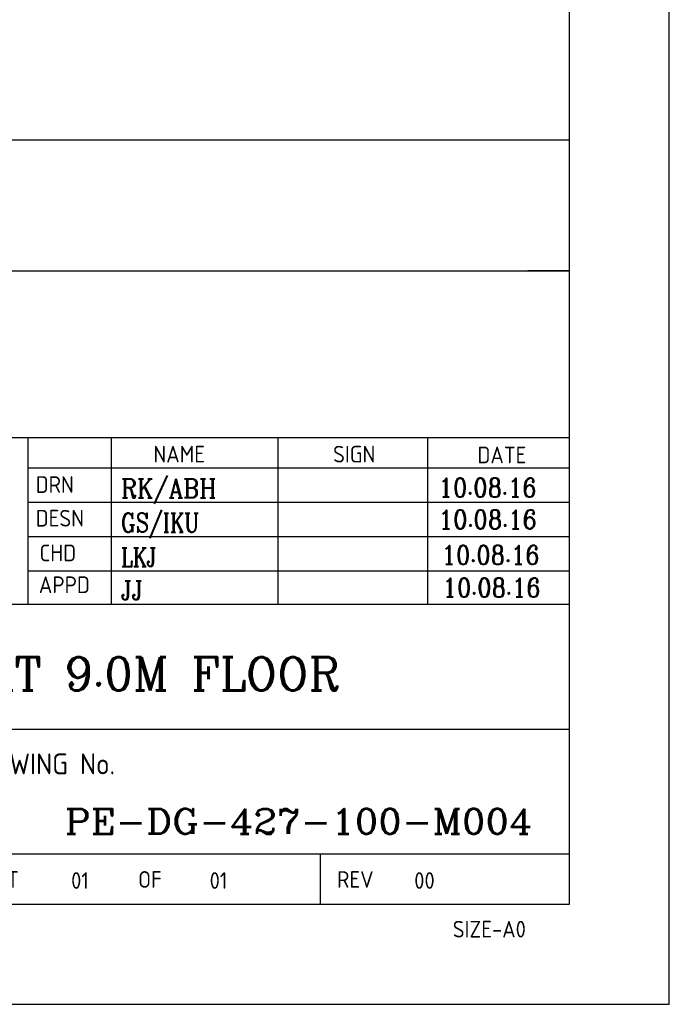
# Model space of a CAD drawing. Extents: x 18893 to 3351893, y -610358 to 406739.
# Tile 19 of 256: x 205674 to 217374, y 54937 to 72659. Entities that reach past the tile are written whole.
import ezdxf
from ezdxf.enums import TextEntityAlignment as Align

# ---------------------------------------------------------------- set-up
doc = ezdxf.new("R2010")
doc.units = 0
doc.header["$LTSCALE"] = 800
doc.header["$MEASUREMENT"] = 0
doc.linetypes.add('CONTINOUS', pattern=[0])
doc.layers.get('0').update_dxf_attribs({"linetype": 'CONTINUOUS'})
doc.layers.add('FORMAT', color=7, linetype='CONTINUOUS')
doc.layers.add('TEXT', color=3, linetype='CONTINUOUS', lineweight=15)
doc.styles.add('COMPLEX', font='complex')
doc.styles.add('ROMANC', font='romanc')
doc.styles.get("Standard").update_dxf_attribs({"font": 'ISO9'})

# ---------------------------------------------------------------- blocks, each defined once
blk = doc.blocks.new('A$C731D3036')
for p, q in [((-593.64, 230.66), (-26.68, 230.66)), ((-593.64, 195.66), (-26.68, 195.66)), ((-26.68, 195.66), (-37.8, 195.66)), ((-593.64, 151.19), (-26.68, 151.19)), ((-171.15, 106.76), (-171.15, 151.19)), ((-148.92, 106.76), (-148.92, 151.19)), ((-104.45, 106.76), (-104.45, 151.19)), ((-64.43, 106.76), (-64.43, 151.19)), ((-171.15, 143.12), (-26.68, 143.12)), ((-171.15, 133.95), (-26.68, 133.95)), ((-171.15, 124.78), (-26.68, 124.78)), ((-171.15, 115.6), (-26.68, 115.6)), ((-749.28, 106.72), (-26.68, 106.72)), ((-438, 73.37), (-26.68, 73.37)), ((-26.68, 40.02), (-193.43, 40.02)), ((-93.19, 40.02), (-93.19, 26.74))]:
    blk.add_line(p, q)
for points in [[(0, 1869.86), (-2643.59, 1869.86), (-2643.59, 0), (0, 0)], [(-26.68, 1843.18), (-2616.91, 1843.18), (-2616.91, 26.68), (-26.68, 26.68)]]:
    blk.add_lwpolyline(points, close=True)
for s, height, p in [('NAME', 4.447, (-137.73, 144.55)), ('SIGN', 4.447, (-89.75, 144.55)), ('DATE', 4.447, (-51.21, 144.33)), ('DRN', 4.447, (-169.13, 136.44)), ('DESN', 4.447, (-169.13, 127.46)), ('CHD', 4.447, (-168.12, 118.2)), ('APPD', 4.447, (-168.3, 109.7)), ('DRAWING No.', 5.5584, (-189.13, 61.36)), ('SHEET', 4.447, (-189.13, 31.08)), ('01', 4.447, (-159.69, 30.8)), ('OF', 4.447, (-141.79, 31.08)), ('01', 4.447, (-122.71, 30.8)), ('REV', 4.447, (-88.7, 31.08)), ('SIZE-A0', 4.447, (-57.81, 17.82))]:
    blk.add_text(s, height=height).set_placement(p)

msp = doc.modelspace()

# ---------------------------------------------------------------- block references
at = {"color": 1, "linetype": 'CONTINOUS', "lineweight": 15, "xscale": 67.46500254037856, "yscale": 67.46500254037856, "zscale": 67.46500254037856}
msp.add_blockref('A$C731D3036', (217374.11, 54937.17), dxfattribs=at)

# ---------------------------------------------------------------- texts
msp.add_text('00', height=300).set_placement((212779.67, 57015.19))
at = {"layer": 'FORMAT', "color": 4, "style": 'ROMANC'}
for s, width, p in [('RK/ABH', 0.9, (207498.98, 64055.99)), ('GS/IKU', 0.8, (207498.98, 63437.24)), ('LKJ', 0.8, (207498.98, 62818.49)), ('JJ', 0.9, (207498.98, 62219.25))]:
    msp.add_text(s, height=337.5, dxfattribs=dict(at, width=width)).set_placement(p)
at = {"layer": 'FORMAT', "color": 4}
for s, height, style, width, p in [('10.08.16', 337.5, 'ROMANC', 0.9, (214101.06, 64069.27)), ('10.08.16', 337.5, 'ROMANC', 0.9, (214105.06, 63494.81)), ('10.08.16', 337.5, 'ROMANC', 0.9, (214156.5, 62857.72)), ('10.08.16', 337.5, 'ROMANC', 0.9, (214173.05, 62268.93)), ('PE-DG-427-100-M004', 450, 'COMPLEX', 1.1, (210700.4, 58005.29))]:
    msp.add_text(s, height=height, dxfattribs=dict(at, style=style, width=width)).set_placement(p, align=Align.CENTER)
at = {"layer": 'TEXT', "style": 'ROMANC'}
msp.add_text('T.G.HALL EQUIPMENT LAYOUT PLAN AT 9.0M FLOOR', height=600, dxfattribs=at).set_placement((189713.73, 60586.61))

doc.saveas('drawing.dxf')
